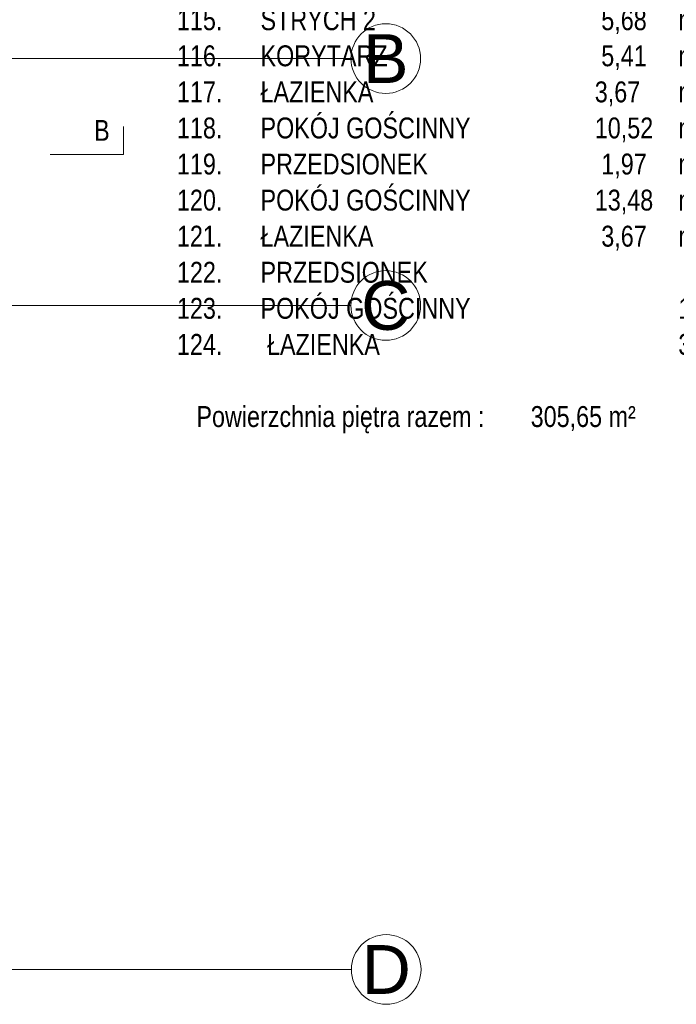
# Model space of a CAD drawing. Header units: millimetres. Extents: x -573548 to 674770, y -210017 to -47794.
# Tile 54 of 234: x 119021 to 123735, y -155272 to -148203. Entities that reach past the tile are written whole.
import ezdxf
from ezdxf.enums import TextEntityAlignment as Align

# ---------------------------------------------------------------- set-up
doc = ezdxf.new("R2010")
doc.units = ezdxf.units.MM
for name, color, linetype, lineweight in [('A.05 RZUT 1 PIĘTRA_is$0$0_Nr_pióra__25', 8, 'Continuous', 9), ('A.05 RZUT 1 PIĘTRA_is$0$A-OPISY-3_Nr_pióra__1', 8, 'Continuous', 9), ('A.05 RZUT 1 PIĘTRA_is$0$opisy inne_Nr_pióra__25', 8, 'Continuous', 9), ('A.05 RZUT 1 PIĘTRA_is$0$Structural - Grid', 8, 'Continuous', 9), ('A.05 RZUT 1 PIĘTRA_is$0$Structural - Grid_Nr_pióra__17', 8, 'Continuous', 9)]:
    doc.layers.add(name, color=color, linetype=linetype, lineweight=lineweight)
doc.styles.add('A.05 RZUT 1 PIĘTRA_is$0$STYL_AUTOMATYCZNY_1', font='arial.ttf')
doc.styles.add('A.05 RZUT 1 PIĘTRA_is$0$STYL_AUTOMATYCZNY_4', font='arial.ttf', dxfattribs={"width": 0.8})

# ---------------------------------------------------------------- blocks, each defined once
blk = doc.blocks.new('A.05 RZUT 1 PIĘTRA_is$0$Standardowy znacznik osi_3')
at = {"layer": 'A.05 RZUT 1 PIĘTRA_is$0$Structural - Grid_Nr_pióra__17'}
blk.add_line((2962.2, 0), (0, 0), dxfattribs=at)
blk.add_circle((-250, 0), 250, dxfattribs=at)
at = {"layer": 'A.05 RZUT 1 PIĘTRA_is$0$Structural - Grid_Nr_pióra__17', "style": 'A.05 RZUT 1 PIĘTRA_is$0$STYL_AUTOMATYCZNY_1'}
for tag, p in [('AC_MarkerText_1_0', (-250, -335)), ('AC_MarkerText_1_1', (44118.7, -335))]:
    blk.add_attdef(tag, text='', height=350, rotation=180, dxfattribs=at).set_placement(p, align=Align.TOP_CENTER)
blk = doc.blocks.new('A.05 RZUT 1 PIĘTRA_is$0$Standardowy znacznik osi_4')
at = {"layer": 'A.05 RZUT 1 PIĘTRA_is$0$Structural - Grid_Nr_pióra__17'}
for q in [(0, 0), (42868.7, 0)]:
    blk.add_line((1000, 0), q, dxfattribs=at)
blk.add_circle((-250, 0), 250, dxfattribs=at)
blk.add_point((1000, 0), dxfattribs=at)
blk.add_point((1000, 0), dxfattribs=at)
at = {"layer": 'A.05 RZUT 1 PIĘTRA_is$0$Structural - Grid_Nr_pióra__17', "style": 'A.05 RZUT 1 PIĘTRA_is$0$STYL_AUTOMATYCZNY_1'}
for tag, p in [('AC_MarkerText_1_0', (-250, -335)), ('AC_MarkerText_1_1', (44118.7, -335))]:
    blk.add_attdef(tag, text='', height=350, rotation=180, dxfattribs=at).set_placement(p, align=Align.TOP_CENTER)
blk = doc.blocks.new('A.05 RZUT 1 PIĘTRA_is')
at = {"layer": 'A.05 RZUT 1 PIĘTRA_is$0$0_Nr_pióra__25'}
blk.add_lwpolyline([(119524.7, -99170.1), (120049.6, -99170.1), (120049.6, -98970.1)], dxfattribs=at)
at = {"layer": 'A.05 RZUT 1 PIĘTRA_is$0$Structural - Grid'}
ref = blk.add_blockref('A.05 RZUT 1 PIĘTRA_is$0$Standardowy znacznik osi_4', (121683.4, -98482.5), dxfattribs=dict(at, zscale=1000, rotation=180))
ref.add_attrib('AC_MarkerText_1', 'B', dxfattribs={"layer": 'A.05 RZUT 1 PIĘTRA_is$0$Structural - Grid_Nr_pióra__17', "color": 20, "lineweight": 15, "true_color": 0xf73328, "height": 350, "rotation": 360, "style": 'A.05 RZUT 1 PIĘTRA_is$0$STYL_AUTOMATYCZNY_1'}).set_placement((121933.4, -98307.5), align=Align.TOP_CENTER)
ref = blk.add_blockref('A.05 RZUT 1 PIĘTRA_is$0$Standardowy znacznik osi_3', (121683.4, -100254.9), dxfattribs=dict(at, zscale=1000, rotation=180))
ref.add_attrib('AC_MarkerText_1', 'C', dxfattribs={"layer": 'A.05 RZUT 1 PIĘTRA_is$0$Structural - Grid_Nr_pióra__17', "color": 20, "lineweight": 15, "true_color": 0xf73328, "height": 350, "rotation": 360, "style": 'A.05 RZUT 1 PIĘTRA_is$0$STYL_AUTOMATYCZNY_1'}).set_placement((121933.4, -100079.9), align=Align.TOP_CENTER)
ref = blk.add_blockref('A.05 RZUT 1 PIĘTRA_is$0$Standardowy znacznik osi_3', (121686.6, -105021.8), dxfattribs=dict(at, zscale=1000, rotation=180))
ref.add_attrib('AC_MarkerText_1', 'D', dxfattribs={"layer": 'A.05 RZUT 1 PIĘTRA_is$0$Structural - Grid_Nr_pióra__17', "color": 20, "lineweight": 15, "true_color": 0xf73328, "height": 350, "rotation": 360, "style": 'A.05 RZUT 1 PIĘTRA_is$0$STYL_AUTOMATYCZNY_1'}).set_placement((121936.6, -104846.8), align=Align.TOP_CENTER)
at = {"layer": 'A.05 RZUT 1 PIĘTRA_is$0$A-OPISY-3_Nr_pióra__1', "insert": (120434.1, -97579), "char_height": 150, "attachment_point": 4, "line_spacing_factor": 1.035672, "style": 'A.05 RZUT 1 PIĘTRA_is$0$STYL_AUTOMATYCZNY_4'}
blk.add_mtext('\\A1;{\\pql;\\fArial|b0|i0|c238|p0;\\W0.800000;zestawienie pomieszczeń piętra\\P\\pql;\\fArial|b0|i0|c238|p0;\\W0.800000;\\P\\pql;\\fArial|b0|i0|c238|p0;\\W0.800000;101.^IHOL  ZE SCHODAMI^I^I29,92^Im²\\P\\pql;\\fArial|b0|i0|c238|p0;\\W0.800000;102.^IPRACOWNIA BIBLIOTECZNA^I     24,86^Im²\\P\\pql;\\fArial|b0|i0|c238|p0;\\W0.800000;103.^IPRACOWNIA BIBLIOTECZNA^I16,08^Im²\\P\\pql;\\fArial|b0|i0|c238|p0;\\W0.800000;104.^IKORYTARZ^I     ^I   ^I  15,39^Im²\\P\\pql;\\fArial|b0|i0|c238|p0;\\W0.800000;105.^IPRACOWNIA BIBLIOTECZNA  ^I18,01^Im²\\P\\pql;\\fArial|b0|i0|c238|p0;\\W0.800000;106.^IPRACOWNIA BIBLIOTECZNA     ^I26,60^Im²\\P\\pql;\\fArial|b0|i0|c238|p0;\\W0.800000;107.^IPRACOWNIA BIBLIOTECZNA      ^I6,58 ^Im²\\P\\pql;\\fArial|b0|i0|c238|p0;\\W0.800000;108.^IWC             ^I^I^I 3,59^Im²\\P\\pql;\\fArial|b0|i0|c238|p0;\\W0.800000;109.^IHOL  ^I               ^I^I 5,55^Im²\\P\\pql;\\fArial|b0|i0|c238|p0;\\W0.800000;110.^IKUCHENKA  ^I^I       ^I4,00^Im²\\P\\pql;\\fArial|b0|i0|c238|p0;\\W0.800000;111.^IPRACOWNIA BIBLIOTECZNA  ^I30,53 ^Im²\\P\\pql;\\fArial|b0|i0|c238|p0;\\W0.800000;112.^IPRACOWNIA BIBLIOTECZNA  ^I31,13^Im²\\P\\pql;\\fArial|b0|i0|c238|p0;\\W0.800000;113.^IKLATKA SCHODOWA  ^I^I16,45^Im²\\P\\pql;\\fArial|b0|i0|c238|p0;\\W0.800000;114.^ISTRYCH 1  ^I^I         ^I  7,53^Im²\\P\\pql;\\fArial|b0|i0|c238|p0;\\W0.800000;115.^ISTRYCH 2        ^I^I 5,68^Im²\\P\\pql;\\fArial|b0|i0|c238|p0;\\W0.800000;116.^IKORYTARZ  ^I^I^I 5,41^Im²\\P\\pql;\\fArial|b0|i0|c238|p0;\\W0.800000;117.^IŁAZIENKA  ^I^I^I3,67^Im²\\P\\pql;\\fArial|b0|i0|c238|p0;\\W0.800000;118.^IPOKÓJ GOŚCINNY ^I^I10,52^Im²\\P\\pql;\\fArial|b0|i0|c238|p0;\\W0.800000;119.^IPRZEDSIONEK  ^I^I 1,97^Im²\\P\\pql;\\fArial|b0|i0|c238|p0;\\W0.800000;120.^IPOKÓJ GOŚCINNY ^I^I13,48^Im²\\P\\pql;\\fArial|b0|i0|c238|p0;\\W0.800000;121.^IŁAZIENKA^I^I     ^I 3,67 ^Im²\\P\\pql;\\fArial|b0|i0|c238|p0;\\W0.800000;122.^IPRZEDSIONEK                ^I^I  2,45 ^Im²\\P\\pql;\\fArial|b0|i0|c238|p0;\\W0.800000;123.  ^IPOKÓJ GOŚCINNY            ^I^I18,79 ^Im²\\P\\pql;\\fArial|b0|i0|c238|p0;\\W0.800000;124. ^I ŁAZIENKA^I                ^I^I3,79^Im²\\P\\pql;\\fArial|b0|i0|c238|p0;\\W0.800000;\\P\\pql;\\fArial|b0|i0|c238|p0;\\W0.800000;   Powierzchnia piętra razem :^I   305,65 m²}', dxfattribs=at)
at = {"layer": 'A.05 RZUT 1 PIĘTRA_is$0$opisy inne_Nr_pióra__25', "insert": (119839.3, -99073), "char_height": 150, "attachment_point": 7, "style": 'A.05 RZUT 1 PIĘTRA_is$0$STYL_AUTOMATYCZNY_4'}
blk.add_mtext('\\A1;{\\pql;\\fArial|b0|i0|c238|p0;\\W0.800000;B}', dxfattribs=at)

msp = doc.modelspace()

# ---------------------------------------------------------------- block references
at = {"color": 150}
msp.add_blockref('A.05 RZUT 1 PIĘTRA_is', (-284.4, -50000), dxfattribs=at)

doc.saveas('drawing.dxf')
